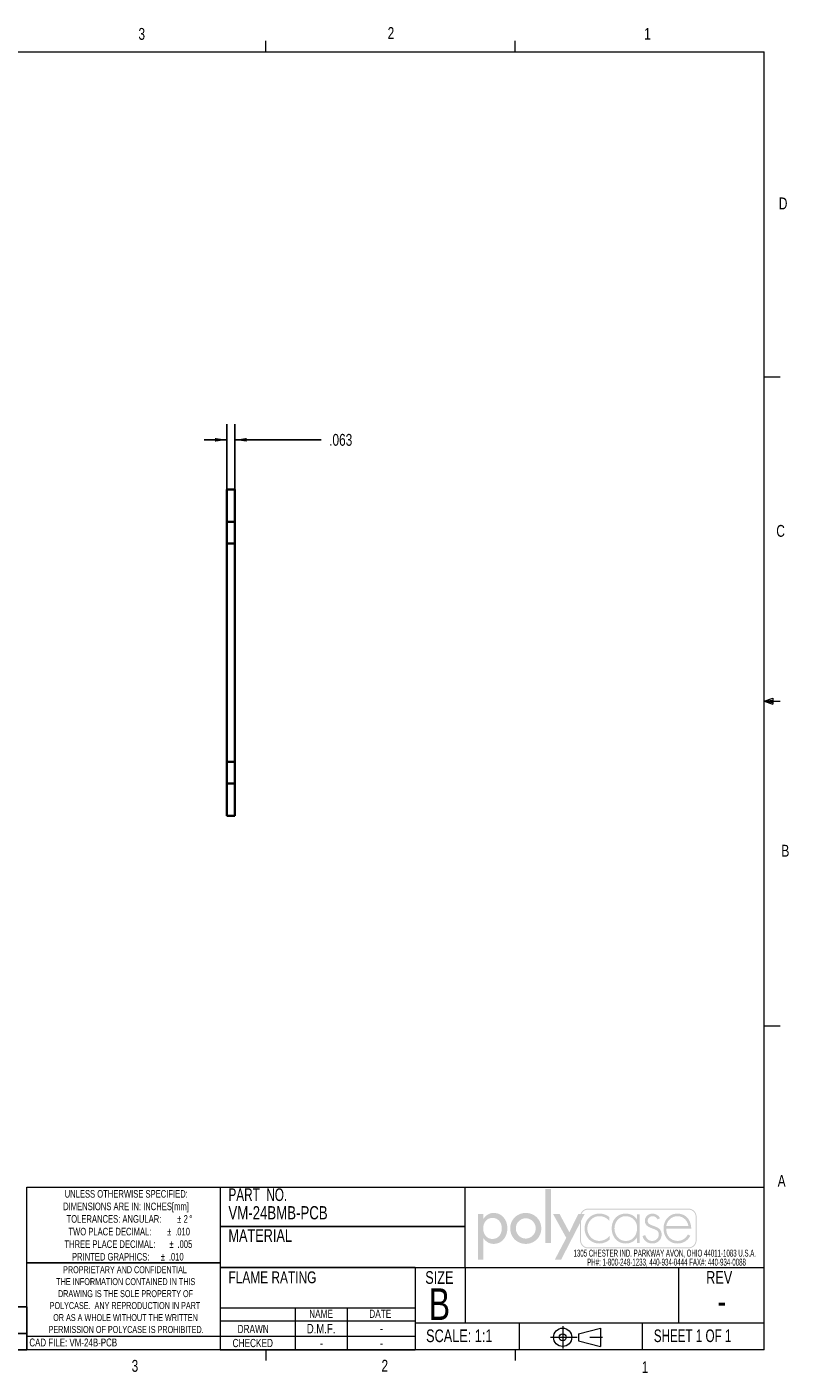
# Paper-space layout 'Sheet1' of a CAD drawing. Header units: inches. Extents: x 0.4 to 16.6, y 0.2 to 15.2.
# Tile 2 of 2: x 10.6 to 16.6, y 0.2 to 10.8. Entities that reach past the tile are written whole.
import ezdxf

# ---------------------------------------------------------------- set-up
doc = ezdxf.new("R2010")
doc.units = ezdxf.units.IN
doc.header["$MEASUREMENT"] = 0
doc.linetypes.add('SLD-Center', pattern=[0.75, 0.6, -0.05, 0.05, -0.05])
doc.linetypes.add('SLD-Solid', pattern=[0])
doc.layers.add('FORMAT', color=7, linetype='SLD-Solid')
doc.layers.add('SLD-0', color=7, linetype='SLD-Solid')
doc.styles.add('SLDTEXTSTYLE0', font='TXT', dxfattribs={"width": 0.525406})
doc.styles.add('SLDTEXTSTYLE1', font='TXT', dxfattribs={"width": 0.75})
doc.styles.add('SLDTEXTSTYLE2', font='TXT', dxfattribs={"width": 0.6875})
doc.styles.add('SLDTEXTSTYLE3', font='TXT', dxfattribs={"width": 0.694444})
doc.dimstyles.new('SLDDIMSTYLE2', dxfattribs={"dimtxt": 0.09375, "dimasz": 0.09375, "dimexe": 0, "dimexo": 0.0625, "dimgap": 0.023438, "dimtad": 0, "dimtih": 1, "dimtoh": 1, "dimdec": 3, "dimrnd": 1e-09, "dimzin": 12, "dimdsep": 46, "dimtxsty": 'SLDTEXTSTYLE1', "dimsah": 1, "dimcen": 0.09, "dimadec": 0, "dimazin": 3, "dimtfac": 1, "dimtdec": 3, "dimtmove": 0, "dimatfit": 0, "dimfxl": 0, "dimfrac": 2, "dimtolj": 1, "dimtzin": 12, "dimarcsym": 0})

# ---------------------------------------------------------------- blocks, each defined once
blk = doc.blocks.new('ThirdAngleProjectionBlock')
at = {"color": 7, "linetype": 'SLD-Center', "lineweight": 18}
for p, q in [((0.275, 0.506), (0.275, 0)), ((0, 0.253), (1.202, 0.253))]:
    blk.add_line(p, q, dxfattribs=at)
at = {"color": 7, "linetype": 'SLD-Solid', "lineweight": 18}
for p, q in [((0.632, 0.332), (1.13, 0.459)), ((0.632, 0.332), (0.632, 0.174)), ((1.13, 0.459), (1.13, 0.048)), ((0.632, 0.174), (1.13, 0.048))]:
    blk.add_line(p, q, dxfattribs=at)
for radius in [0.206, 0.0789]:
    blk.add_circle((0.275, 0.253), radius, dxfattribs=at)
blk = doc.blocks.new('SW_NOTE_0')
at = {"color": 0, "linetype": 'Continuous', "lineweight": 0, "char_height": 0.055, "attachment_point": 2, "style": 'SLDTEXTSTYLE0'}
for s, insert in [('1305 CHESTER IND. PARKWAY AVON, OHIO 44011-1083 U.S.A.', (0.742, 0.071)), ('PH#: 1-800-248-1233, 440-934-0444 FAX#: 440-934-0088', (0.756, 0))]:
    blk.add_mtext(s, dxfattribs=dict(at, insert=insert))
blk = doc.blocks.new('Block2')
at = {"linetype": 'Continuous'}
blk.add_hatch(color=7, dxfattribs=at).paths.add_polyline_path([(1.559, 0.355), (1.559, 1.505), (1.44, 1.505), (1.44, 0.355)], flags=0)
h = blk.add_hatch(color=7, dxfattribs=at)
edge = h.paths.add_edge_path(flags=0)
edge.add_spline(control_points=[(0.122, 0.452), (0.17, 0.382), (0.245, 0.334), (0.333, 0.334)], knot_values=[4, 4, 4, 4, 5, 5, 5, 5], weights=[1, 1, 1, 1], degree=3, periodic=0)
edge.add_spline(control_points=[(0.333, 0.334), (0.523, 0.334), (0.629, 0.492), (0.629, 0.669)], knot_values=[3, 3, 3, 3, 4, 4, 4, 4], weights=[1, 1, 1, 1], degree=3, periodic=0)
edge.add_spline(control_points=[(0.629, 0.669), (0.629, 0.839), (0.517, 0.994), (0.338, 0.994)], knot_values=[2, 2, 2, 2, 3, 3, 3, 3], weights=[1, 1, 1, 1], degree=3, periodic=0)
edge.add_spline(control_points=[(0.338, 0.994), (0.245, 0.994), (0.171, 0.946), (0.122, 0.872)], knot_values=[1, 1, 1, 1, 2, 2, 2, 2], weights=[1, 1, 1, 1], degree=3, periodic=0)
edge.add_line((0.122, 0.872), (0.119, 0.872))
edge.add_line((0.119, 0.872), (0.119, 0.975))
edge.add_line((0.119, 0.975), (0, 0.975))
edge.add_line((0, 0.975), (0, 0))
edge.add_line((0, 0), (0.119, 0))
edge.add_line((0.119, 0), (0.119, 0.452))
edge.add_line((0.119, 0.452), (0.122, 0.452))
edge = h.paths.add_edge_path(flags=0)
edge.add_spline(control_points=[(0.113, 0.665), (0.113, 0.78), (0.185, 0.888), (0.309, 0.888), (0.437, 0.888), (0.51, 0.786), (0.51, 0.665)], knot_values=[0, 0, 0, 0, 1, 1, 1, 2, 2, 2, 2], weights=[1, 1, 1, 1, 1, 1, 1], degree=3, periodic=0)
edge.add_spline(control_points=[(0.51, 0.665), (0.51, 0.543), (0.439, 0.44), (0.309, 0.44), (0.183, 0.44), (0.113, 0.549), (0.113, 0.665)], knot_values=[2, 2, 2, 2, 3, 3, 3, 4, 4, 4, 4], weights=[1, 1, 1, 1, 1, 1, 1], degree=3, periodic=0)
h = blk.add_hatch(color=7, dxfattribs=at)
edge = h.paths.add_edge_path(flags=0)
edge.add_spline(control_points=[(0.69, 0.664), (0.69, 0.477), (0.836, 0.334), (1.022, 0.334), (1.207, 0.334), (1.353, 0.477), (1.353, 0.664)], knot_values=[0, 0, 0, 0, 1, 1, 1, 2, 2, 2, 2], weights=[1, 1, 1, 1, 1, 1, 1], degree=3, periodic=0)
edge.add_spline(control_points=[(1.353, 0.664), (1.353, 0.851), (1.207, 0.994), (1.022, 0.994), (0.836, 0.994), (0.69, 0.851), (0.69, 0.664)], knot_values=[2, 2, 2, 2, 3, 3, 3, 4, 4, 4, 4], weights=[1, 1, 1, 1, 1, 1, 1], degree=3, periodic=0)
edge = h.paths.add_edge_path(flags=0)
edge.add_spline(control_points=[(1.234, 0.664), (1.234, 0.547), (1.139, 0.448), (1.022, 0.448), (0.904, 0.448), (0.81, 0.547), (0.81, 0.664)], knot_values=[0, 0, 0, 0, 1, 1, 1, 2, 2, 2, 2], weights=[1, 1, 1, 1, 1, 1, 1], degree=3, periodic=0)
edge.add_spline(control_points=[(0.81, 0.664), (0.81, 0.782), (0.904, 0.88), (1.022, 0.88), (1.139, 0.88), (1.234, 0.782), (1.234, 0.664)], knot_values=[2, 2, 2, 2, 3, 3, 3, 4, 4, 4, 4], weights=[1, 1, 1, 1, 1, 1, 1], degree=3, periodic=0)
h = blk.add_hatch(color=7, dxfattribs=at)
edge = h.paths.add_edge_path(flags=0)
edge.add_spline(control_points=[(4.669, 0.413), (4.669, 0.316), (4.59, 0.237), (4.493, 0.237)], knot_values=[7, 7, 7, 7, 8, 8, 8, 8], weights=[1, 1, 1, 1], degree=3, periodic=0)
edge.add_line((4.493, 0.237), (2.356, 0.237))
edge.add_spline(control_points=[(2.356, 0.237), (2.259, 0.237), (2.18, 0.316), (2.18, 0.413)], knot_values=[1, 1, 1, 1, 2, 2, 2, 2], weights=[1, 1, 1, 1], degree=3, periodic=0)
edge.add_line((2.18, 0.413), (2.18, 0.781))
edge.add_line((2.18, 0.781), (1.778, 0))
edge.add_line((1.778, 0), (1.643, 0))
edge.add_line((1.643, 0), (1.887, 0.461))
edge.add_line((1.887, 0.461), (1.603, 0.975))
edge.add_line((1.603, 0.975), (1.742, 0.975))
edge.add_line((1.742, 0.975), (1.952, 0.582))
edge.add_line((1.952, 0.582), (2.146, 0.975))
edge.add_line((2.146, 0.975), (2.192, 0.975))
edge.add_spline(control_points=[(2.192, 0.975), (2.218, 1.041), (2.282, 1.087), (2.356, 1.087)], knot_values=[3.233464, 3.233464, 3.233464, 3.233464, 4, 4, 4, 4], weights=[1, 1, 1, 1], degree=3, periodic=0)
edge.add_line((2.356, 1.087), (4.493, 1.087))
edge.add_spline(control_points=[(4.493, 1.087), (4.59, 1.087), (4.669, 1.008), (4.669, 0.911)], knot_values=[5, 5, 5, 5, 6, 6, 6, 6], weights=[1, 1, 1, 1], degree=3, periodic=0)
edge.add_line((4.669, 0.911), (4.669, 0.413))
edge = h.paths.add_edge_path(flags=0)
edge.add_line((2.215, 0.975), (2.28, 0.975))
edge.add_line((2.28, 0.975), (2.201, 0.821))
edge.add_line((2.201, 0.821), (2.201, 0.413))
edge.add_spline(control_points=[(2.201, 0.413), (2.201, 0.327), (2.271, 0.258), (2.356, 0.258)], knot_values=[2, 2, 2, 2, 3, 3, 3, 3], weights=[1, 1, 1, 1], degree=3, periodic=0)
edge.add_line((2.356, 0.258), (4.493, 0.258))
edge.add_spline(control_points=[(4.493, 0.258), (4.579, 0.258), (4.649, 0.327), (4.649, 0.413)], knot_values=[4, 4, 4, 4, 5, 5, 5, 5], weights=[1, 1, 1, 1], degree=3, periodic=0)
edge.add_line((4.649, 0.413), (4.649, 0.911))
edge.add_spline(control_points=[(4.649, 0.911), (4.649, 0.997), (4.579, 1.066), (4.493, 1.066)], knot_values=[6, 6, 6, 6, 7, 7, 7, 7], weights=[1, 1, 1, 1], degree=3, periodic=0)
edge.add_line((4.493, 1.066), (2.356, 1.066))
edge.add_spline(control_points=[(2.356, 1.066), (2.293, 1.066), (2.239, 1.029), (2.215, 0.975)], knot_values=[0, 0, 0, 0, 0.732403, 0.732403, 0.732403, 0.732403], weights=[1, 1, 1, 1], degree=3, periodic=0)
h = blk.add_hatch(color=7, dxfattribs=at)
edge = h.paths.add_edge_path(flags=0)
edge.add_spline(control_points=[(2.806, 0.905), (2.745, 0.957), (2.672, 0.98), (2.593, 0.98)], knot_values=[8, 8, 8, 8, 9, 9, 9, 9], weights=[1, 1, 1, 1], degree=3, periodic=0)
edge.add_spline(control_points=[(2.593, 0.98), (2.413, 0.98), (2.278, 0.84), (2.278, 0.662)], knot_values=[7, 7, 7, 7, 8, 8, 8, 8], weights=[1, 1, 1, 1], degree=3, periodic=0)
edge.add_spline(control_points=[(2.278, 0.662), (2.278, 0.484), (2.41, 0.342), (2.592, 0.342)], knot_values=[6, 6, 6, 6, 7, 7, 7, 7], weights=[1, 1, 1, 1], degree=3, periodic=0)
edge.add_spline(control_points=[(2.592, 0.342), (2.674, 0.342), (2.752, 0.372), (2.814, 0.427)], knot_values=[5, 5, 5, 5, 6, 6, 6, 6], weights=[1, 1, 1, 1], degree=3, periodic=0)
edge.add_line((2.814, 0.427), (2.814, 0.507))
edge.add_spline(control_points=[(2.814, 0.507), (2.759, 0.44), (2.676, 0.398), (2.589, 0.398)], knot_values=[3, 3, 3, 3, 4, 4, 4, 4], weights=[1, 1, 1, 1], degree=3, periodic=0)
edge.add_spline(control_points=[(2.589, 0.398), (2.445, 0.398), (2.337, 0.523), (2.337, 0.662)], knot_values=[2, 2, 2, 2, 3, 3, 3, 3], weights=[1, 1, 1, 1], degree=3, periodic=0)
edge.add_spline(control_points=[(2.337, 0.662), (2.337, 0.802), (2.446, 0.925), (2.59, 0.925)], knot_values=[1, 1, 1, 1, 2, 2, 2, 2], weights=[1, 1, 1, 1], degree=3, periodic=0)
edge.add_spline(control_points=[(2.59, 0.925), (2.678, 0.925), (2.748, 0.889), (2.806, 0.825)], knot_values=[0, 0, 0, 0, 1, 1, 1, 1], weights=[1, 1, 1, 1], degree=3, periodic=0)
edge.add_line((2.806, 0.825), (2.806, 0.905))
h = blk.add_hatch(color=7, dxfattribs=at)
edge = h.paths.add_edge_path(flags=0)
edge.add_spline(control_points=[(3.392, 0.861), (3.34, 0.938), (3.25, 0.98), (3.156, 0.98)], knot_values=[6, 6, 6, 6, 7, 7, 7, 7], weights=[1, 1, 1, 1], degree=3, periodic=0)
edge.add_spline(control_points=[(3.156, 0.98), (2.972, 0.98), (2.857, 0.844), (2.857, 0.665)], knot_values=[5, 5, 5, 5, 6, 6, 6, 6], weights=[1, 1, 1, 1], degree=3, periodic=0)
edge.add_spline(control_points=[(2.857, 0.665), (2.857, 0.486), (2.973, 0.342), (3.159, 0.342)], knot_values=[4, 4, 4, 4, 5, 5, 5, 5], weights=[1, 1, 1, 1], degree=3, periodic=0)
edge.add_spline(control_points=[(3.159, 0.342), (3.249, 0.342), (3.347, 0.387), (3.392, 0.465)], knot_values=[3, 3, 3, 3, 4, 4, 4, 4], weights=[1, 1, 1, 1], degree=3, periodic=0)
edge.add_line((3.392, 0.465), (3.395, 0.465))
edge.add_line((3.395, 0.465), (3.395, 0.355))
edge.add_line((3.395, 0.355), (3.454, 0.355))
edge.add_line((3.454, 0.355), (3.454, 0.967))
edge.add_line((3.454, 0.967), (3.395, 0.967))
edge.add_line((3.395, 0.967), (3.395, 0.861))
edge.add_line((3.395, 0.861), (3.392, 0.861))
edge = h.paths.add_edge_path(flags=0)
edge.add_spline(control_points=[(3.398, 0.672), (3.398, 0.525), (3.314, 0.397), (3.157, 0.397), (3.009, 0.397), (2.916, 0.525), (2.916, 0.665)], knot_values=[0, 0, 0, 0, 1, 1, 1, 2, 2, 2, 2], weights=[1, 1, 1, 1, 1, 1, 1], degree=3, periodic=0)
edge.add_spline(control_points=[(2.916, 0.665), (2.916, 0.798), (3.013, 0.925), (3.153, 0.925), (3.302, 0.925), (3.398, 0.814), (3.398, 0.672)], knot_values=[2, 2, 2, 2, 3, 3, 3, 4, 4, 4, 4], weights=[1, 1, 1, 1, 1, 1, 1], degree=3, periodic=0)
h = blk.add_hatch(color=7, dxfattribs=at)
edge = h.paths.add_edge_path(flags=0)
edge.add_spline(control_points=[(3.731, 0.98), (3.793, 0.98), (3.861, 0.939), (3.887, 0.882)], knot_values=[11, 11, 11, 11, 12, 12, 12, 12], weights=[1, 1, 1, 1], degree=3, periodic=0)
edge.add_line((3.887, 0.882), (3.836, 0.856))
edge.add_spline(control_points=[(3.836, 0.856), (3.816, 0.898), (3.776, 0.925), (3.728, 0.925)], knot_values=[0, 0, 0, 0, 1, 1, 1, 1], weights=[1, 1, 1, 1], degree=3, periodic=0)
edge.add_spline(control_points=[(3.728, 0.925), (3.677, 0.925), (3.624, 0.882), (3.624, 0.829)], knot_values=[1, 1, 1, 1, 2, 2, 2, 2], weights=[1, 1, 1, 1], degree=3, periodic=0)
edge.add_spline(control_points=[(3.624, 0.829), (3.624, 0.682), (3.922, 0.754), (3.922, 0.533)], knot_values=[2, 2, 2, 2, 3, 3, 3, 3], weights=[1, 1, 1, 1], degree=3, periodic=0)
edge.add_spline(control_points=[(3.922, 0.533), (3.922, 0.42), (3.834, 0.342), (3.724, 0.342)], knot_values=[3, 3, 3, 3, 4, 4, 4, 4], weights=[1, 1, 1, 1], degree=3, periodic=0)
edge.add_spline(control_points=[(3.724, 0.342), (3.622, 0.342), (3.539, 0.404), (3.514, 0.503)], knot_values=[4, 4, 4, 4, 5, 5, 5, 5], weights=[1, 1, 1, 1], degree=3, periodic=0)
edge.add_line((3.514, 0.503), (3.572, 0.522))
edge.add_spline(control_points=[(3.572, 0.522), (3.595, 0.449), (3.644, 0.397), (3.724, 0.397)], knot_values=[6, 6, 6, 6, 7, 7, 7, 7], weights=[1, 1, 1, 1], degree=3, periodic=0)
edge.add_spline(control_points=[(3.724, 0.397), (3.801, 0.397), (3.862, 0.458), (3.862, 0.535)], knot_values=[7, 7, 7, 7, 8, 8, 8, 8], weights=[1, 1, 1, 1], degree=3, periodic=0)
edge.add_spline(control_points=[(3.862, 0.535), (3.862, 0.611), (3.804, 0.635), (3.743, 0.656)], knot_values=[8, 8, 8, 8, 9, 9, 9, 9], weights=[1, 1, 1, 1], degree=3, periodic=0)
edge.add_spline(control_points=[(3.743, 0.656), (3.659, 0.686), (3.564, 0.722), (3.564, 0.825)], knot_values=[9, 9, 9, 9, 10, 10, 10, 10], weights=[1, 1, 1, 1], degree=3, periodic=0)
edge.add_spline(control_points=[(3.564, 0.825), (3.564, 0.918), (3.642, 0.98), (3.731, 0.98)], knot_values=[10, 10, 10, 10, 11, 11, 11, 11], weights=[1, 1, 1, 1], degree=3, periodic=0)
h = blk.add_hatch(color=7, dxfattribs=at)
edge = h.paths.add_edge_path(flags=0)
edge.add_spline(control_points=[(4.554, 0.656), (4.555, 0.832), (4.445, 0.98), (4.26, 0.98)], knot_values=[6, 6, 6, 6, 7, 7, 7, 7], weights=[1, 1, 1, 1], degree=3, periodic=0)
edge.add_spline(control_points=[(4.26, 0.98), (4.081, 0.98), (3.963, 0.833), (3.963, 0.662)], knot_values=[5, 5, 5, 5, 6, 6, 6, 6], weights=[1, 1, 1, 1], degree=3, periodic=0)
edge.add_spline(control_points=[(3.963, 0.662), (3.963, 0.489), (4.078, 0.342), (4.26, 0.342)], knot_values=[4, 4, 4, 4, 5, 5, 5, 5], weights=[1, 1, 1, 1], degree=3, periodic=0)
edge.add_spline(control_points=[(4.26, 0.342), (4.38, 0.342), (4.478, 0.401), (4.534, 0.507)], knot_values=[3, 3, 3, 3, 4, 4, 4, 4], weights=[1, 1, 1, 1], degree=3, periodic=0)
edge.add_line((4.534, 0.507), (4.484, 0.537))
edge.add_spline(control_points=[(4.484, 0.537), (4.44, 0.454), (4.363, 0.398), (4.268, 0.398)], knot_values=[1, 1, 1, 1, 2, 2, 2, 2], weights=[1, 1, 1, 1], degree=3, periodic=0)
edge.add_spline(control_points=[(4.268, 0.398), (4.126, 0.398), (4.019, 0.501), (4.023, 0.656)], knot_values=[0, 0, 0, 0, 1, 1, 1, 1], weights=[1, 1, 1, 1], degree=3, periodic=0)
edge.add_line((4.023, 0.656), (4.554, 0.656))
edge = h.paths.add_edge_path(flags=0)
edge.add_spline(control_points=[(4.023, 0.712), (4.033, 0.827), (4.136, 0.925), (4.261, 0.925)], knot_values=[1, 1, 1, 1, 2, 2, 2, 2], weights=[1, 1, 1, 1], degree=3, periodic=0)
edge.add_spline(control_points=[(4.261, 0.925), (4.387, 0.925), (4.48, 0.824), (4.494, 0.712)], knot_values=[0, 0, 0, 0, 1, 1, 1, 1], weights=[1, 1, 1, 1], degree=3, periodic=0)
edge.add_line((4.494, 0.712), (4.023, 0.712))
blk = doc.blocks.new('POLYCASE LOGO')
at = {"color": 7, "linetype": 'Continuous', "xscale": 0.37, "yscale": 0.37, "zscale": 0.37}
blk.add_blockref('Block2', (0.101, -0.571), dxfattribs=at)
at = {"color": 7, "linetype": 'Continuous', "lineweight": 0}
blk.add_blockref('SW_NOTE_0', (0.835, -0.564), dxfattribs=at)
blk = doc.blocks.new('SW_NOTE_0_1')
at = {"color": 0, "linetype": 'Continuous', "lineweight": 0, "char_height": 0.06, "attachment_point": 2, "style": 'SLDTEXTSTYLE1'}
for s, insert in [('UNLESS OTHERWISE SPECIFIED:', (0.567, 0.077)), ('DIMENSIONS ARE IN: INCHES[mm]', (0.565, -0.022)), ('TOLERANCES: ANGULAR:', (0.47, -0.121)), ('%%p', (0.986, -0.121)), ('2', (1.037, -0.121)), ('%%d', (1.077, -0.121)), ('TWO PLACE DECIMAL:', (0.438, -0.221)), ('%%p', (0.907, -0.221)), ('%%p', (0.925, -0.32)), ('.010', (1.012, -0.221)), ('THREE PLACE DECIMAL:', (0.438, -0.32)), ('PRINTED GRAPHICS:', (0.444, -0.42)), ('%%p', (0.857, -0.42)), ('.010', (0.962, -0.42)), ('.005', (1.03, -0.32))]:
    blk.add_mtext(s, dxfattribs=dict(at, insert=insert))
blk = doc.blocks.new('SW_NOTE_0_2')
at = {"color": 0, "linetype": 'Continuous', "lineweight": 0, "char_height": 0.055, "attachment_point": 2, "style": 'SLDTEXTSTYLE1'}
for s, insert in [('PROPRIETARY AND CONFIDENTIAL', (0.583, 0.071)), ('THE INFORMATION CONTAINED IN THIS', (0.589, -0.023)), ('POLYCASE.  ANY REPRODUCTION IN PART', (0.583, -0.212)), ('DRAWING IS THE SOLE PROPERTY OF', (0.587, -0.118)), ('OR AS A WHOLE WITHOUT THE WRITTEN', (0.587, -0.307)), ('PERMISSION OF POLYCASE IS PROHIBITED.', (0.592, -0.401))]:
    blk.add_mtext(s, dxfattribs=dict(at, insert=insert))
blk = doc.blocks.new('SW_TABLEANNOTATION_0')
at = {"layer": 'SLD-0', "color": 0}
for p, q in [((0, 0), (0, -0.209)), ((0, 0), (0.278, 0)), ((0.278, 0), (0.278, -0.209)), ((0.278, 0), (2.542, 0)), ((2.542, 0), (2.542, -0.209)), ((2.542, 0), (2.875, 0)), ((2.875, 0), (2.875, -0.209)), ((2.875, 0), (3.819, 0)), ((3.819, 0), (3.819, -0.209)), ((3.819, 0), (4.886, 0)), ((4.886, 0), (4.886, -0.209)), ((0, -0.209), (0, -0.338)), ((0, -0.209), (0.278, -0.209)), ((0.278, -0.209), (2.542, -0.209)), ((2.542, -0.209), (2.875, -0.209)), ((2.875, -0.209), (3.819, -0.209)), ((3.819, -0.209), (4.886, -0.209)), ((4.886, -0.209), (4.886, -0.338)), ((0, -0.338), (0.278, -0.338)), ((0.278, -0.338), (2.542, -0.338)), ((2.542, -0.338), (2.875, -0.338)), ((2.875, -0.338), (3.819, -0.338)), ((3.819, -0.338), (4.886, -0.338))]:
    blk.add_line(p, q, dxfattribs=at)
at = {"layer": 'SLD-0', "color": 0, "attachment_point": 1, "style": 'SLDTEXTSTYLE1'}
for s, insert, char_height in [('REV.', (0.021, -0.062), 0.0833), ('COMMENT', (1.119, -0.062), 0.0833), ('ZONE', (2.563, -0.062), 0.0833), ('REVISED BY', (3.053, -0.062), 0.0833), ('CREATION DATE', (3.926, -0.062), 0.08333), ('REVISIONS', (2.171, -0.231), 0.0833)]:
    blk.add_mtext(s, dxfattribs=dict(at, insert=insert, char_height=char_height))
blk = doc.blocks.new('_D_21')
at = {"layer": 'SLD-0'}
for p, q in [((12.132, 6.807), (12.132, 7.702)), ((12.194, 6.807), (12.194, 7.702)), ((12.132, 7.577), (11.951, 7.577)), ((12.194, 7.577), (12.877, 7.577))]:
    blk.add_line(p, q, dxfattribs=at)
for points in [[(12.132, 7.577), (12.038, 7.592), (12.038, 7.563)], [(12.194, 7.577), (12.288, 7.563), (12.288, 7.592)]]:
    blk.add_solid(points, dxfattribs=at)
at = {"layer": 'SLD-0', "insert": (12.939, 7.624), "char_height": 0.0937, "attachment_point": 1, "style": 'SLDTEXTSTYLE1'}
blk.add_mtext('.063', dxfattribs=at)

psp = doc.layouts.new('Sheet1')

# ---------------------------------------------------------------- linework, layer by layer
at = {"color": 7, "linetype": 'SLD-Solid', "lineweight": 18}
for p, q in [((0.6263, 10.6421), (16.3763, 10.6421)), ((12.4385, 10.6421), (12.4385, 10.7269)), ((14.4073, 10.6421), (14.4073, 10.7269)), ((16.3763, 0.3921), (16.3763, 10.6421)), ((16.3763, 8.0753), (16.5013, 8.0753)), ((16.3763, 5.5128), (16.4434, 5.5368)), ((16.4434, 5.5368), (16.4434, 5.4902)), ((16.3763, 5.5128), (16.4434, 5.5218)), ((16.3763, 5.5128), (16.5013, 5.5128)), ((16.3763, 5.5128), (16.4434, 5.4902)), ((16.3763, 5.5128), (16.4434, 5.5025)), ((16.3763, 2.9503), (16.5013, 2.9503)), ((10.5516, 0.3921), (10.5516, 1.6753)), ((10.5516, 1.6753), (16.3763, 1.6753)), ((12.0776, 1.6753), (12.0776, 0.3921)), ((13.6175, 1.0401), (16.3763, 1.0401)), ((14.0131, 1.0401), (14.0131, 0.605)), ((15.6981, 1.0401), (15.6981, 0.605)), ((13.6175, 0.7208), (12.0776, 0.7208)), ((12.67, 0.7208), (12.67, 0.3921)), ((13.0816, 0.7208), (13.0816, 0.3921)), ((12.0776, 0.6191), (13.6175, 0.6191)), ((13.6175, 0.605), (16.3763, 0.605)), ((14.4407, 0.605), (14.4407, 0.3921)), ((15.4126, 0.605), (15.4126, 0.3921)), ((10.5516, 0.5), (13.6175, 0.5)), ((16.3763, 0.3921), (0.6263, 0.3921)), ((12.0776, 0.3921), (13.6175, 0.3921)), ((12.4385, 0.3921), (12.4385, 0.3073)), ((14.4073, 0.3921), (14.4073, 0.3073))]:
    psp.add_line(p, q, dxfattribs=at)
at = {"color": 7, "linetype": 'SLD-Solid', "lineweight": 35}
for p, q in [((12.1941, 7.1837), (12.1316, 7.1837)), ((12.1316, 7.1837), (12.1316, 6.929)), ((12.1941, 7.1837), (12.1941, 6.929)), ((12.1941, 6.929), (12.1316, 6.929)), ((12.1316, 6.929), (12.1316, 6.7573)), ((12.1941, 6.929), (12.1941, 6.7573)), ((12.1941, 6.7573), (12.1316, 6.7573)), ((12.1316, 6.7573), (12.1316, 5.0346)), ((12.1941, 6.7573), (12.1941, 5.0346)), ((12.1941, 5.0346), (12.1316, 5.0346)), ((12.1316, 5.0346), (12.1316, 4.863)), ((12.1941, 5.0346), (12.1941, 4.863)), ((12.1941, 4.863), (12.1316, 4.863)), ((12.1316, 4.863), (12.1316, 4.6082)), ((12.1941, 4.863), (12.1941, 4.6082)), ((12.1941, 4.6082), (12.1316, 4.6082))]:
    psp.add_line(p, q, dxfattribs=at)
at = {"layer": 'SLD-0', "lineweight": 18}
for p, q in [((14.0131, 1.0401), (14.0131, 1.6753)), ((13.6175, 1.0401), (13.6175, 0.3921))]:
    psp.add_line(p, q, dxfattribs=at)
at = {"layer": 'SLD-0', "color": 7}
for p, q in [((14.0131, 1.3651), (12.0776, 1.3651)), ((12.0776, 1.0781), (10.5516, 1.0781)), ((12.0776, 1.0401), (13.6175, 1.0401))]:
    psp.add_line(p, q, dxfattribs=at)

# ---------------------------------------------------------------- block references
at = {"color": 7, "linetype": 'Continuous', "lineweight": 0}
for name, p in [('SW_NOTE_0_1', (10.7692, 1.5759)), ('SW_NOTE_0_2', (10.7434, 0.9804))]:
    psp.add_blockref(name, p, dxfattribs=at)
at = {"color": 7, "linetype": 'Continuous'}
psp.add_blockref('POLYCASE LOGO', (14.0131, 1.6753), dxfattribs=at)
at = {"color": 7, "linetype": 'Continuous', "xscale": 0.35, "yscale": 0.35, "zscale": 0.35}
psp.add_blockref('ThirdAngleProjectionBlock', (14.6875, 0.4018), dxfattribs=at)
at = {"layer": 'SLD-0'}
psp.add_blockref('SW_TABLEANNOTATION_0', (5.6651, 0.7303), dxfattribs=at)

# ---------------------------------------------------------------- texts
at = {"color": 7, "linetype": 'Continuous', "lineweight": 0}
for s, insert, char_height, attachment_point, style in [('3', (11.4327, 10.8295), 0.0937, 1, 'SLDTEXTSTYLE1'), ('2', (13.401, 10.8362), 0.0937, 1, 'SLDTEXTSTYLE1'), ('1', (15.4274, 10.8301), 0.0937, 1, 'SLDTEXTSTYLE1'), ('D', (16.4913, 9.491), 0.0937, 1, 'SLDTEXTSTYLE1'), ('C', (16.4712, 6.9051), 0.0937, 1, 'SLDTEXTSTYLE1'), ('B', (16.5115, 4.3791), 0.0937, 1, 'SLDTEXTSTYLE1'), ('A', (16.4821, 1.7726), 0.0937, 1, 'SLDTEXTSTYLE1'), ('PART  NO.', (12.1435, 1.6663), 0.1, 1, 'SLDTEXTSTYLE3'), ('SIZE', (13.6983, 1.0123), 0.1, 1, 'SLDTEXTSTYLE1'), ('REV', (15.917, 1.0132), 0.1, 1, 'SLDTEXTSTYLE1'), ('B', (13.8105, 0.8769), 0.25, 2, 'SLDTEXTSTYLE1'), ('-', (16.0404, 0.8744), 0.2, 2, 'SLDTEXTSTYLE1'), ('NAME', (12.8753, 0.7086), 0.065, 2, 'SLDTEXTSTYLE1'), ('DATE', (13.3428, 0.7086), 0.065, 2, 'SLDTEXTSTYLE1'), ('DRAWN', (12.2158, 0.5882), 0.065, 1, 'SLDTEXTSTYLE1'), ('D.M.F.', (12.8754, 0.5961), 0.075, 2, 'SLDTEXTSTYLE1'), ('-', (13.352, 0.5983), 0.075, 2, 'SLDTEXTSTYLE1'), ('SCALE: 1:1', (13.7049, 0.5521), 0.1, 1, 'SLDTEXTSTYLE1'), ('SHEET 1 OF 1', (15.5035, 0.5524), 0.1, 1, 'SLDTEXTSTYLE2'), ('CAD FILE: VM-24B-PCB', (10.5709, 0.4806), 0.0625, 1, 'SLDTEXTSTYLE1'), ('CHECKED', (12.1764, 0.4774), 0.065, 1, 'SLDTEXTSTYLE1'), ('-', (12.8774, 0.4818), 0.075, 2, 'SLDTEXTSTYLE1'), ('-', (13.3522, 0.4825), 0.075, 2, 'SLDTEXTSTYLE1'), ('3', (11.3788, 0.3116), 0.0937, 1, 'SLDTEXTSTYLE1'), ('2', (13.3523, 0.3124), 0.0937, 1, 'SLDTEXTSTYLE1'), ('1', (15.4083, 0.3014), 0.0937, 1, 'SLDTEXTSTYLE1')]:
    psp.add_mtext(s, dxfattribs=dict(at, insert=insert, char_height=char_height, attachment_point=attachment_point, style=style))
at = {"layer": 'FORMAT', "color": 7, "insert": (12.1435, 1.5258), "char_height": 0.104167, "attachment_point": 1, "style": 'SLDTEXTSTYLE1'}
psp.add_mtext('VM-24BMB-PCB', dxfattribs=at)
at = {"layer": 'SLD-0', "attachment_point": 1, "style": 'SLDTEXTSTYLE1'}
for s, insert, char_height in [('MATERIAL', (12.1435, 1.3438), 0.1), ('FLAME RATING', (12.1435, 1.0108), 0.09375)]:
    psp.add_mtext(s, dxfattribs=dict(at, insert=insert, char_height=char_height))

# ---------------------------------------------------------------- dimensions: what is measured, and where the dimension line sits
at = {"layer": 'SLD-0'}
dim = psp.add_linear_dim(base=(12.1941165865, 7.5774447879), p1=(12.1316165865, 6.757331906), p2=(12.1941165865, 6.757331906), dimstyle='SLDDIMSTYLE2', dxfattribs=at)
dim.commit()
dim.dimension.update_dxf_attribs({"geometry": '_D_21', "text_midpoint": (13.0602583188, 7.5774447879), "dimtype": 160})

doc.saveas('drawing.dxf')
